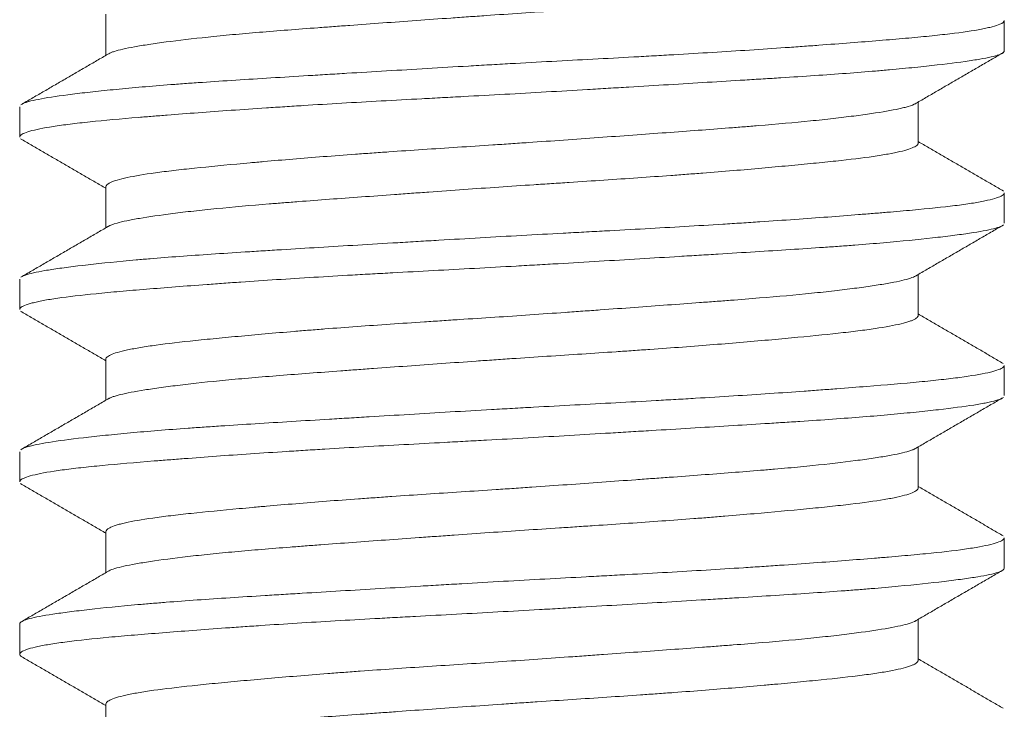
# Model space of a CAD drawing. Header units: millimetres. Extents: x 28 to 2257, y 19 to 785.
# Tile 46 of 55: x 1655.35 to 1659.35, y 377.8 to 380.6. Entities that reach past the tile are written whole.
import ezdxf

# ---------------------------------------------------------------- set-up
doc = ezdxf.new("R2010")
doc.units = ezdxf.units.MM
doc.layers.add('1', color=7, linetype='Continuous', true_color=0xffffff)

msp = doc.modelspace()

# ---------------------------------------------------------------- linework, layer by layer
at = {"layer": '1', "color": 155, "linetype": 'Continuous', "lineweight": 18}
for p, q in [((1655.7032, 380.6189), (1655.7032, 380.4523)), ((1659.3532, 380.4711), (1659.3532, 380.5938)), ((1659.0032, 380.0956), (1659.0032, 380.2626)), ((1655.3532, 380.2434), (1655.3532, 380.1212)), ((1655.7032, 379.9193), (1655.7032, 379.7523)), ((1659.3532, 379.7715), (1659.3532, 379.8936)), ((1655.3532, 379.5439), (1655.3532, 379.4213)), ((1659.0032, 379.3957), (1659.0032, 379.5626)), ((1655.7032, 379.219), (1655.7032, 379.0523)), ((1659.3532, 379.071), (1659.3532, 379.1935)), ((1659.0032, 378.6959), (1659.0032, 378.8626)), ((1655.3532, 378.8434), (1655.3532, 378.7215)), ((1655.7032, 378.5192), (1655.7032, 378.3523)), ((1659.3532, 378.3714), (1659.3532, 378.4939)), ((1655.3532, 378.1436), (1655.3532, 378.0209)), ((1659.0032, 377.9956), (1659.0032, 378.1626)), ((1655.7032, 377.8192), (1655.7032, 377.6523))]:
    msp.add_line(p, q, dxfattribs=at)
for points, knots in [([(1655.7136, 380.4584), (1655.7139, 380.4586), (1655.7142, 380.4587), (1655.7174, 380.4605), (1655.7207, 380.462), (1655.7284, 380.4652), (1655.7328, 380.4667), (1655.7571, 380.4744), (1655.7844, 380.4806), (1655.8371, 380.4902), (1655.8567, 380.4934), (1655.889, 380.4983), (1655.9003, 380.5), (1655.9237, 380.5033), (1655.9358, 380.505), (1655.9984, 380.5133), (1656.055, 380.52), (1656.1499, 380.5298), (1656.1832, 380.5331), (1656.2531, 380.5396), (1656.2893, 380.5427), (1656.4014, 380.5521), (1656.4807, 380.5582), (1656.5855, 380.566), (1656.6067, 380.5676), (1656.6498, 380.5708), (1656.6717, 380.5724), (1656.7379, 380.5773), (1656.7825, 380.5806), (1656.9181, 380.5904), (1657.0104, 380.5971), (1657.1285, 380.6055), (1657.1522, 380.6071), (1657.1999, 380.6105), (1657.224, 380.6122), (1657.2959, 380.6172), (1657.3437, 380.6205), (1657.4866, 380.63), (1657.5811, 380.6361), (1657.6984, 380.6439), (1657.7218, 380.6454), (1657.7685, 380.6486), (1657.7918, 380.6501), (1657.861, 380.6549), (1657.9062, 380.658), (1658.0393, 380.6675), (1658.1247, 380.674), (1658.2271, 380.6823), (1658.2473, 380.684), (1658.2874, 380.6874), (1658.3072, 380.689), (1658.3652, 380.6941), (1658.4025, 380.6974), (1658.51, 380.7073), (1658.576, 380.7136), (1658.6664, 380.723), (1658.6952, 380.7262), (1658.7487, 380.7324), (1658.7736, 380.7355), (1658.8427, 380.7449), (1658.8815, 380.7513), (1658.9206, 380.7595), (1658.928, 380.7612), (1658.9417, 380.7645), (1658.948, 380.7662), (1658.9655, 380.7712), (1658.975, 380.7746), (1658.9962, 380.784), (1659.0031, 380.7901), (1659.0032, 380.796)], [0, 0, 0, 0, 0.001606, 0.001606, 0.01594, 0.01594, 0.030275, 0.030275, 0.087615, 0.087615, 0.116284, 0.116284, 0.130619, 0.130619, 0.144954, 0.144954, 0.202294, 0.202294, 0.230963, 0.230963, 0.259633, 0.259633, 0.316972, 0.316972, 0.331307, 0.331307, 0.345642, 0.345642, 0.374312, 0.374312, 0.431651, 0.431651, 0.445986, 0.445986, 0.460321, 0.460321, 0.488991, 0.488991, 0.54633, 0.54633, 0.560665, 0.560665, 0.575, 0.575, 0.60367, 0.60367, 0.661009, 0.661009, 0.675344, 0.675344, 0.689679, 0.689679, 0.718349, 0.718349, 0.775688, 0.775688, 0.804358, 0.804358, 0.833028, 0.833028, 0.890367, 0.890367, 0.904702, 0.904702, 0.919037, 0.919037, 0.947706, 0.947706, 1, 1, 1, 1]), ([(1655.3624, 380.2545), (1655.3645, 380.2557), (1655.3669, 380.2568), (1655.3734, 380.2595), (1655.3776, 380.261), (1655.3873, 380.264), (1655.4036, 380.2685), (1655.425, 380.273), (1655.4745, 380.282), (1655.5164, 380.2882), (1655.5802, 380.2962), (1655.5935, 380.2979), (1655.6212, 380.3011), (1655.6643, 380.306), (1655.7115, 380.3109), (1655.8116, 380.3207), (1655.8858, 380.3272), (1655.988, 380.335), (1656.0089, 380.3366), (1656.0515, 380.3397), (1656.1164, 380.3442), (1656.1842, 380.3487), (1656.3237, 380.3577), (1656.4217, 380.3637), (1656.5507, 380.3715), (1656.5769, 380.3731), (1656.6295, 380.3763), (1656.7089, 380.3811), (1656.7895, 380.3859), (1656.9524, 380.3957), (1657.0631, 380.4023), (1657.2043, 380.4105), (1657.2327, 380.4122), (1657.2894, 380.4154), (1657.3743, 380.4202), (1657.4587, 380.4248), (1657.6266, 380.4339), (1657.7375, 380.4398), (1657.8749, 380.4473), (1657.9023, 380.4488), (1657.9567, 380.4519), (1658.0375, 380.4565), (1658.116, 380.4611), (1658.2698, 380.4705), (1658.3683, 380.4769), (1658.4862, 380.4852), (1658.5096, 380.4868), (1658.5555, 380.4901), (1658.623, 380.4951), (1658.6866, 380.4999), (1658.809, 380.5095), (1658.884, 380.5155), (1658.9691, 380.523), (1658.9858, 380.5246), (1659.0179, 380.5276), (1659.0645, 380.5321), (1659.1062, 380.5367), (1659.1832, 380.5458), (1659.2261, 380.5521), (1659.2688, 380.5602), (1659.2768, 380.5619), (1659.2916, 380.5652), (1659.3119, 380.5701), (1659.3269, 380.575), (1659.3467, 380.5835), (1659.3529, 380.5887), (1659.3532, 380.5937)], [0, 0, 0, 0, 0.010676, 0.010676, 0.024577, 0.024577, 0.038479, 0.066281, 0.066281, 0.121886, 0.121886, 0.135787, 0.135787, 0.149689, 0.177491, 0.177491, 0.233096, 0.233096, 0.246997, 0.246997, 0.260899, 0.288701, 0.288701, 0.344306, 0.344306, 0.358207, 0.358207, 0.372109, 0.399911, 0.399911, 0.455516, 0.455516, 0.469417, 0.469417, 0.483319, 0.511121, 0.511121, 0.566726, 0.566726, 0.580627, 0.580627, 0.594528, 0.622331, 0.622331, 0.677936, 0.677936, 0.691837, 0.691837, 0.705738, 0.733541, 0.733541, 0.789146, 0.789146, 0.803047, 0.803047, 0.816948, 0.844751, 0.844751, 0.900356, 0.900356, 0.914257, 0.914257, 0.928158, 0.955961, 0.955961, 1, 1, 1, 1]), ([(1659.3532, 380.4707), (1659.3532, 380.47), (1659.353, 380.4693), (1659.3522, 380.467), (1659.351, 380.4655), (1659.342, 380.4578), (1659.3254, 380.4519), (1659.2866, 380.443), (1659.2714, 380.44), (1659.2451, 380.4354), (1659.2357, 380.4339), (1659.2158, 380.4308), (1659.2052, 380.4292), (1659.1497, 380.4213), (1659.0971, 380.4149), (1659.0062, 380.4052), (1658.9739, 380.4019), (1658.9223, 380.397), (1658.9046, 380.3953), (1658.8682, 380.3921), (1658.8495, 380.3904), (1658.7538, 380.3823), (1658.6711, 380.3762), (1658.5383, 380.3672), (1658.4925, 380.3643), (1658.4216, 380.3597), (1658.3976, 380.3582), (1658.3488, 380.3552), (1658.324, 380.3536), (1658.1989, 380.346), (1658.0956, 380.3397), (1657.936, 380.3301), (1657.882, 380.3269), (1657.7998, 380.3219), (1657.7722, 380.3203), (1657.7165, 380.317), (1657.6885, 380.3153), (1657.5483, 380.307), (1657.436, 380.3005), (1657.2677, 380.2911), (1657.2115, 380.2881), (1657.1273, 380.2836), (1657.0992, 380.2821), (1657.0431, 380.2791), (1657.0149, 380.2776), (1656.8754, 380.27), (1656.7669, 380.2641), (1656.6089, 380.2549), (1656.557, 380.2518), (1656.4804, 380.247), (1656.455, 380.2454), (1656.4047, 380.2422), (1656.3797, 380.2406), (1656.2567, 380.2324), (1656.1644, 380.2259), (1656.0347, 380.2161), (1655.9929, 380.2129), (1655.9325, 380.2082), (1655.9127, 380.2066), (1655.8739, 380.2035), (1655.8549, 380.2019), (1655.7624, 380.1943), (1655.6966, 380.1884), (1655.6099, 380.1793), (1655.583, 380.1763), (1655.5457, 380.1716), (1655.5337, 380.1701), (1655.5109, 380.1669), (1655.5, 380.1653), (1655.4485, 380.1574), (1655.4167, 380.1509), (1655.3828, 380.141), (1655.3738, 380.1377), (1655.3638, 380.1328), (1655.3611, 380.1312), (1655.3568, 380.1279), (1655.3552, 380.1262), (1655.3535, 380.1233), (1655.3532, 380.1221), (1655.3532, 380.1208)], [0, 0, 0, 0, 0.005927, 0.005927, 0.019397, 0.019397, 0.073276, 0.073276, 0.100216, 0.100216, 0.113685, 0.113685, 0.127155, 0.127155, 0.181034, 0.181034, 0.207974, 0.207974, 0.221444, 0.221444, 0.234914, 0.234914, 0.288793, 0.288793, 0.315733, 0.315733, 0.329203, 0.329203, 0.342672, 0.342672, 0.396552, 0.396552, 0.423491, 0.423491, 0.436961, 0.436961, 0.450431, 0.450431, 0.50431, 0.50431, 0.53125, 0.53125, 0.54472, 0.54472, 0.55819, 0.55819, 0.612069, 0.612069, 0.639009, 0.639009, 0.652478, 0.652478, 0.665948, 0.665948, 0.719828, 0.719828, 0.746767, 0.746767, 0.760237, 0.760237, 0.773707, 0.773707, 0.827586, 0.827586, 0.854526, 0.854526, 0.867996, 0.867996, 0.881466, 0.881466, 0.935345, 0.935345, 0.962284, 0.962284, 0.975754, 0.975754, 0.989224, 0.989224, 1, 1, 1, 1]), ([(1658.9928, 380.2566), (1658.9861, 380.2526), (1658.976, 380.2487), (1658.9573, 380.2432), (1658.9515, 380.2416), (1658.9387, 380.2385), (1658.9319, 380.2369), (1658.9099, 380.2322), (1658.8933, 380.229), (1658.8379, 380.2194), (1658.7935, 380.2128), (1658.7283, 380.2044), (1658.7147, 380.2027), (1658.6869, 380.1993), (1658.6726, 380.1977), (1658.6285, 380.1926), (1658.5976, 380.1893), (1658.5005, 380.1794), (1658.4297, 380.1732), (1658.3336, 380.1653), (1658.314, 380.1637), (1658.2744, 380.1606), (1658.2543, 380.159), (1658.1935, 380.1543), (1658.152, 380.1512), (1658.0247, 380.1417), (1657.9362, 380.1352), (1657.7513, 380.1218), (1657.6577, 380.1151), (1657.5156, 380.105), (1657.4442, 380.1), (1657.3721, 380.0951), (1657.324, 380.0918), (1657.2998, 380.0902), (1657.179, 380.0822), (1657.0842, 380.0761), (1656.9444, 380.0668), (1656.8752, 380.0621), (1656.8069, 380.0573), (1656.7616, 380.0541), (1656.739, 380.0525), (1656.6277, 380.0444), (1656.543, 380.0379), (1656.4224, 380.0279), (1656.3638, 380.0228), (1656.3075, 380.0178), (1656.2706, 380.0144), (1656.2524, 380.0128), (1656.1639, 380.0045), (1656.0995, 379.9982), (1656.0126, 379.9889), (1655.9852, 379.9858), (1655.9337, 379.9795), (1655.9095, 379.9763), (1655.8432, 379.9667), (1655.8069, 379.9603), (1655.7641, 379.9504), (1655.7518, 379.947), (1655.7363, 379.942), (1655.7317, 379.9402), (1655.7234, 379.9368), (1655.7198, 379.9352), (1655.7076, 379.9284), (1655.7031, 379.9235), (1655.7032, 379.9187)], [0, 0, 0, 0, 0.036372, 0.036372, 0.05076, 0.05076, 0.065147, 0.065147, 0.093923, 0.093923, 0.151473, 0.151473, 0.165861, 0.165861, 0.180249, 0.180249, 0.209024, 0.209024, 0.266575, 0.266575, 0.280962, 0.280962, 0.29535, 0.29535, 0.324125, 0.324125, 0.381676, 0.381676, 0.439227, 0.439227, 0.468002, 0.48239, 0.48239, 0.496777, 0.496777, 0.554328, 0.554328, 0.583103, 0.597491, 0.597491, 0.611878, 0.611878, 0.669429, 0.669429, 0.698204, 0.712592, 0.712592, 0.72698, 0.72698, 0.78453, 0.78453, 0.813306, 0.813306, 0.842081, 0.842081, 0.899632, 0.899632, 0.928407, 0.928407, 0.942795, 0.942795, 0.957182, 0.957182, 1, 1, 1, 1]), ([(1655.7124, 379.7576), (1655.7199, 379.7623), (1655.732, 379.7669), (1655.7599, 379.7747), (1655.7731, 379.7778), (1655.796, 379.7825), (1655.8041, 379.7841), (1655.8213, 379.7873), (1655.8303, 379.7889), (1655.8779, 379.797), (1655.9232, 379.8035), (1656.0019, 379.8135), (1656.03, 379.8169), (1656.0898, 379.8236), (1656.1212, 379.8269), (1656.2195, 379.8367), (1656.2905, 379.8429), (1656.3862, 379.8507), (1656.4057, 379.8523), (1656.4453, 379.8554), (1656.4655, 379.8569), (1656.527, 379.8617), (1656.5688, 379.8648), (1656.6965, 379.8743), (1656.7848, 379.8807), (1656.8991, 379.889), (1656.9221, 379.8907), (1656.9687, 379.894), (1656.9922, 379.8957), (1657.0628, 379.9008), (1657.1099, 379.9042), (1657.2518, 379.9142), (1657.3468, 379.9207), (1657.4662, 379.9286), (1657.4901, 379.9302), (1657.5379, 379.9333), (1657.5619, 379.9349), (1657.6332, 379.9396), (1657.6802, 379.9427), (1657.8193, 379.9519), (1657.9098, 379.9582), (1658.0199, 379.9662), (1658.0418, 379.9678), (1658.0852, 379.9711), (1658.1067, 379.9728), (1658.1703, 379.9777), (1658.2114, 379.981), (1658.3311, 379.991), (1658.4062, 379.9977), (1658.5114, 380.0075), (1658.5454, 380.0108), (1658.6096, 380.0171), (1658.64, 380.0202), (1658.7262, 380.0295), (1658.7769, 380.0357), (1658.8317, 380.0436), (1658.8423, 380.0453), (1658.8624, 380.0485), (1658.8719, 380.0501), (1658.899, 380.055), (1658.9151, 380.0582), (1658.9573, 380.0681), (1658.9776, 380.0748), (1658.9929, 380.0832), (1658.9954, 380.0849), (1658.9994, 380.0883), (1659.0009, 380.0899), (1659.0027, 380.093), (1659.0031, 380.0945), (1659.0032, 380.0959)], [0, 0, 0, 0, 0.04304, 0.04304, 0.071658, 0.071658, 0.085966, 0.085966, 0.100275, 0.100275, 0.157509, 0.157509, 0.186126, 0.186126, 0.214744, 0.214744, 0.271978, 0.271978, 0.286287, 0.286287, 0.300595, 0.300595, 0.329212, 0.329212, 0.386447, 0.386447, 0.400755, 0.400755, 0.415064, 0.415064, 0.443681, 0.443681, 0.500916, 0.500916, 0.515224, 0.515224, 0.529533, 0.529533, 0.55815, 0.55815, 0.615385, 0.615385, 0.629693, 0.629693, 0.644002, 0.644002, 0.672619, 0.672619, 0.729853, 0.729853, 0.758471, 0.758471, 0.787088, 0.787088, 0.844322, 0.844322, 0.858631, 0.858631, 0.87294, 0.87294, 0.901557, 0.901557, 0.958791, 0.958791, 0.9731, 0.9731, 0.987408, 0.987408, 1, 1, 1, 1]), ([(1655.3621, 379.5543), (1655.3658, 379.5564), (1655.3706, 379.5585), (1655.3935, 379.5665), (1655.4199, 379.5724), (1655.4646, 379.58), (1655.4741, 379.5816), (1655.4944, 379.5847), (1655.5264, 379.5894), (1655.563, 379.5942), (1655.6425, 379.6038), (1655.7036, 379.6103), (1655.7903, 379.6185), (1655.8082, 379.6202), (1655.845, 379.6234), (1655.8637, 379.6251), (1655.9212, 379.6299), (1655.9611, 379.633), (1656.0854, 379.6422), (1656.1743, 379.6481), (1656.2933, 379.6557), (1656.3175, 379.6572), (1656.3666, 379.6603), (1656.4409, 379.6649), (1656.5171, 379.6695), (1656.6721, 379.6789), (1656.7788, 379.6853), (1656.9165, 379.6935), (1656.9443, 379.6952), (1657.0001, 379.6985), (1657.0839, 379.7035), (1657.1678, 379.7084), (1657.3359, 379.7181), (1657.4483, 379.7243), (1657.5891, 379.7319), (1657.6173, 379.7334), (1657.6736, 379.7364), (1657.7575, 379.7409), (1657.8397, 379.7454), (1658.0019, 379.7544), (1658.1072, 379.7605), (1658.2351, 379.7684), (1658.2605, 379.7701), (1658.3109, 379.7733), (1658.3852, 379.7782), (1658.4563, 379.783), (1658.5942, 379.7928), (1658.6804, 379.7994), (1658.781, 379.8073), (1658.8008, 379.8089), (1658.8394, 379.812), (1658.8959, 379.8166), (1658.9478, 379.8211), (1659.0458, 379.8301), (1659.1032, 379.836), (1659.165, 379.8438), (1659.1769, 379.8454), (1659.1995, 379.8485), (1659.2316, 379.8533), (1659.2585, 379.8581), (1659.3054, 379.8678), (1659.3276, 379.8744), (1659.3436, 379.8827), (1659.3462, 379.8843), (1659.3502, 379.8876), (1659.3516, 379.8892), (1659.3528, 379.8917), (1659.3531, 379.8926), (1659.3532, 379.8935)], [0, 0, 0, 0, 0.019128, 0.019128, 0.074733, 0.074733, 0.088634, 0.088634, 0.102536, 0.130338, 0.130338, 0.185943, 0.185943, 0.199844, 0.199844, 0.213746, 0.213746, 0.241548, 0.241548, 0.297153, 0.297153, 0.311054, 0.311054, 0.324956, 0.352758, 0.352758, 0.408363, 0.408363, 0.422264, 0.422264, 0.436165, 0.463968, 0.463968, 0.519573, 0.519573, 0.533474, 0.533474, 0.547375, 0.575178, 0.575178, 0.630783, 0.630783, 0.644684, 0.644684, 0.658585, 0.686388, 0.686388, 0.741993, 0.741993, 0.755894, 0.755894, 0.769795, 0.797598, 0.797598, 0.853203, 0.853203, 0.867104, 0.867104, 0.881005, 0.908808, 0.908808, 0.964413, 0.964413, 0.978314, 0.978314, 0.992215, 0.992215, 1, 1, 1, 1]), ([(1659.344, 379.7604), (1659.3422, 379.7594), (1659.3402, 379.7584), (1659.3344, 379.756), (1659.3303, 379.7545), (1659.321, 379.7515), (1659.3156, 379.7499), (1659.2862, 379.7424), (1659.2537, 379.7364), (1659.1915, 379.7272), (1659.1686, 379.724), (1659.1309, 379.7192), (1659.1177, 379.7176), (1659.0903, 379.7144), (1659.076, 379.7128), (1659.0022, 379.7046), (1658.9358, 379.698), (1658.8252, 379.6883), (1658.7866, 379.6851), (1658.7258, 379.6804), (1658.7051, 379.6789), (1658.6627, 379.6758), (1658.641, 379.6743), (1658.5312, 379.6667), (1658.4384, 379.6607), (1658.2919, 379.6517), (1658.2419, 379.6486), (1658.165, 379.6439), (1658.139, 379.6424), (1658.0865, 379.6392), (1658.0599, 379.6376), (1657.9266, 379.6295), (1657.818, 379.623), (1657.6522, 379.6132), (1657.5965, 379.6099), (1657.5122, 379.6049), (1657.484, 379.6033), (1657.4272, 379.6001), (1657.3987, 379.5984), (1657.257, 379.5905), (1657.1449, 379.5845), (1656.9786, 379.5756), (1656.9235, 379.5726), (1656.8413, 379.5681), (1656.814, 379.5666), (1656.7595, 379.5636), (1656.7323, 379.562), (1656.5982, 379.5543), (1656.4953, 379.5481), (1656.3474, 379.5385), (1656.2992, 379.5352), (1656.2285, 379.5303), (1656.2052, 379.5287), (1656.1591, 379.5254), (1656.1364, 379.5237), (1656.0252, 379.5155), (1655.9432, 379.5091), (1655.8304, 379.4999), (1655.7945, 379.4969), (1655.7432, 379.4924), (1655.7266, 379.4909), (1655.6942, 379.4879), (1655.6784, 379.4863), (1655.6026, 379.4788), (1655.5508, 379.4727), (1655.4859, 379.4633), (1655.4664, 379.4601), (1655.4405, 379.4553), (1655.4324, 379.4536), (1655.4173, 379.4503), (1655.4104, 379.4487), (1655.3786, 379.4404), (1655.3629, 379.4338), (1655.3542, 379.4251), (1655.3531, 379.4229), (1655.3532, 379.4206)], [0, 0, 0, 0, 0.009103, 0.009103, 0.02298, 0.02298, 0.036856, 0.036856, 0.092362, 0.092362, 0.120115, 0.120115, 0.133992, 0.133992, 0.147869, 0.147869, 0.203375, 0.203375, 0.231128, 0.231128, 0.245004, 0.245004, 0.258881, 0.258881, 0.314387, 0.314387, 0.34214, 0.34214, 0.356017, 0.356017, 0.369893, 0.369893, 0.4254, 0.4254, 0.453153, 0.453153, 0.467029, 0.467029, 0.480906, 0.480906, 0.536412, 0.536412, 0.564165, 0.564165, 0.578042, 0.578042, 0.591918, 0.591918, 0.647425, 0.647425, 0.675178, 0.675178, 0.689054, 0.689054, 0.702931, 0.702931, 0.758437, 0.758437, 0.78619, 0.78619, 0.800067, 0.800067, 0.813943, 0.813943, 0.869449, 0.869449, 0.897202, 0.897202, 0.911079, 0.911079, 0.924956, 0.924956, 0.980462, 0.980462, 1, 1, 1, 1]), ([(1658.9935, 379.557), (1658.9921, 379.5561), (1658.9906, 379.5553), (1658.9827, 379.5514), (1658.9744, 379.5483), (1658.9433, 379.539), (1658.9146, 379.5328), (1658.8591, 379.523), (1658.8387, 379.5198), (1658.7944, 379.5132), (1658.7466, 379.5066), (1658.6782, 379.4982), (1658.6331, 379.4932), (1658.6022, 379.4898), (1658.5862, 379.4881), (1658.5046, 379.4798), (1658.4339, 379.4735), (1658.3203, 379.4642), (1658.2616, 379.4595), (1658.2, 379.4548), (1658.1582, 379.4517), (1658.1369, 379.4501), (1658.0299, 379.4421), (1657.9415, 379.4356), (1657.8049, 379.4257), (1657.7356, 379.4207), (1657.6648, 379.4156), (1657.6172, 379.4122), (1657.5933, 379.4105), (1657.4738, 379.4021), (1657.3783, 379.3954), (1657.2352, 379.3859), (1657.1636, 379.3812), (1657.0921, 379.3766), (1657.0444, 379.3734), (1657.0207, 379.3719), (1656.9031, 379.364), (1656.812, 379.3578), (1656.6795, 379.3482), (1656.636, 379.345), (1656.5719, 379.34), (1656.5507, 379.3383), (1656.5088, 379.335), (1656.4882, 379.3333), (1656.3867, 379.3249), (1656.3109, 379.3182), (1656.205, 379.3083), (1656.1711, 379.3051), (1656.1221, 379.3003), (1656.1061, 379.2987), (1656.075, 379.2955), (1656.0599, 379.2939), (1655.9867, 379.2861), (1655.9353, 379.28), (1655.8688, 379.2705), (1655.8484, 379.2672), (1655.8206, 379.2623), (1655.8118, 379.2607), (1655.7952, 379.2574), (1655.7874, 379.2557), (1655.7512, 379.2475), (1655.7304, 379.2407), (1655.7114, 379.2307), (1655.7071, 379.2273), (1655.7038, 379.2223), (1655.7032, 379.2206), (1655.7032, 379.2188), (1655.7032, 379.2187), (1655.7032, 379.2185)], [0, 0, 0, 0, 0.007583, 0.007583, 0.036305, 0.036305, 0.09375, 0.09375, 0.122472, 0.122472, 0.151195, 0.179917, 0.194278, 0.194278, 0.20864, 0.20864, 0.266085, 0.266085, 0.294807, 0.309168, 0.309168, 0.323529, 0.323529, 0.380974, 0.380974, 0.409697, 0.424058, 0.424058, 0.438419, 0.438419, 0.495864, 0.495864, 0.524586, 0.538948, 0.538948, 0.553309, 0.553309, 0.610754, 0.610754, 0.639476, 0.639476, 0.653837, 0.653837, 0.668199, 0.668199, 0.725643, 0.725643, 0.754366, 0.754366, 0.768727, 0.768727, 0.783088, 0.783088, 0.840533, 0.840533, 0.869256, 0.869256, 0.883617, 0.883617, 0.897978, 0.897978, 0.955423, 0.955423, 0.984145, 0.984145, 0.998506, 0.998506, 1, 1, 1, 1]), ([(1655.7129, 379.058), (1655.7172, 379.0605), (1655.7229, 379.0631), (1655.7343, 379.0672), (1655.7391, 379.0688), (1655.7498, 379.0719), (1655.7556, 379.0734), (1655.7872, 379.0812), (1655.8202, 379.0875), (1655.8812, 379.0972), (1655.9035, 379.1005), (1655.952, 379.1072), (1655.978, 379.1105), (1656.0605, 379.1205), (1656.1219, 379.1272), (1656.2064, 379.1353), (1656.2237, 379.1369), (1656.2592, 379.14), (1656.2773, 379.1416), (1656.3328, 379.1464), (1656.3709, 379.1495), (1656.4882, 379.1588), (1656.5706, 379.165), (1656.6789, 379.173), (1656.7008, 379.1746), (1656.7451, 379.1778), (1656.7676, 379.1795), (1656.8355, 379.1844), (1656.8811, 379.1877), (1657.0191, 379.1977), (1657.1127, 379.2044), (1657.2317, 379.2127), (1657.2556, 379.2144), (1657.3037, 379.2177), (1657.3278, 379.2194), (1657.3998, 379.2243), (1657.4476, 379.2274), (1657.5899, 379.2368), (1657.6836, 379.2429), (1657.7992, 379.2506), (1657.8223, 379.2522), (1657.8682, 379.2554), (1657.8911, 379.257), (1657.9588, 379.2617), (1658.0029, 379.2649), (1658.1325, 379.2746), (1658.215, 379.2812), (1658.3331, 379.2913), (1658.3716, 379.2946), (1658.4453, 379.3013), (1658.4805, 379.3046), (1658.5819, 379.3143), (1658.6436, 379.3204), (1658.7129, 379.3282), (1658.7264, 379.3298), (1658.7525, 379.333), (1658.7651, 379.3345), (1658.8014, 379.3392), (1658.8236, 379.3424), (1658.8848, 379.3519), (1658.918, 379.3584), (1658.95, 379.3667), (1658.9559, 379.3684), (1658.9667, 379.3718), (1658.9715, 379.3735), (1658.9845, 379.3785), (1658.9911, 379.3819), (1659.0004, 379.3887), (1659.003, 379.3922), (1659.0032, 379.3956)], [0, 0, 0, 0, 0.023624, 0.023624, 0.037959, 0.037959, 0.052294, 0.052294, 0.109633, 0.109633, 0.138303, 0.138303, 0.166972, 0.166972, 0.224312, 0.224312, 0.238647, 0.238647, 0.252982, 0.252982, 0.281651, 0.281651, 0.338991, 0.338991, 0.353326, 0.353326, 0.367661, 0.367661, 0.39633, 0.39633, 0.45367, 0.45367, 0.468005, 0.468005, 0.482339, 0.482339, 0.511009, 0.511009, 0.568349, 0.568349, 0.582683, 0.582683, 0.597018, 0.597018, 0.625688, 0.625688, 0.683028, 0.683028, 0.711697, 0.711697, 0.740367, 0.740367, 0.797706, 0.797706, 0.812041, 0.812041, 0.826376, 0.826376, 0.855046, 0.855046, 0.912385, 0.912385, 0.92672, 0.92672, 0.941055, 0.941055, 0.969725, 0.969725, 1, 1, 1, 1]), ([(1655.3616, 378.8541), (1655.3668, 378.8571), (1655.3742, 378.86), (1655.389, 378.8645), (1655.3945, 378.866), (1655.4069, 378.869), (1655.4136, 378.8705), (1655.4355, 378.875), (1655.4524, 378.8781), (1655.5095, 378.8873), (1655.5562, 378.8935), (1655.6258, 378.9016), (1655.6402, 378.9033), (1655.6703, 378.9065), (1655.6858, 378.9082), (1655.7337, 378.9131), (1655.7674, 378.9164), (1655.8739, 378.9262), (1655.9519, 378.9325), (1656.0584, 378.9401), (1656.0801, 378.9417), (1656.1245, 378.9447), (1656.1471, 378.9462), (1656.2156, 378.9508), (1656.2624, 378.9538), (1656.4062, 378.9628), (1656.5066, 378.9689), (1656.6379, 378.9768), (1656.6645, 378.9784), (1656.7182, 378.9816), (1656.7452, 378.9833), (1656.8264, 378.9882), (1656.881, 378.9914), (1657.0458, 379.0013), (1657.1572, 379.0079), (1657.2984, 379.0159), (1657.3268, 379.0175), (1657.3837, 379.0207), (1657.4121, 379.0223), (1657.4969, 379.0269), (1657.5531, 379.0299), (1657.7202, 379.0389), (1657.8301, 379.0448), (1657.9653, 379.0524), (1657.9922, 379.0539), (1658.0459, 379.057), (1658.0725, 379.0586), (1658.1513, 379.0632), (1658.2026, 379.0664), (1658.3531, 379.0759), (1658.4489, 379.0824), (1658.5627, 379.0907), (1658.5851, 379.0923), (1658.6295, 379.0956), (1658.6512, 379.0972), (1658.715, 379.1021), (1658.7557, 379.1053), (1658.8725, 379.1146), (1658.9434, 379.1205), (1659.0229, 379.1281), (1659.0384, 379.1296), (1659.0683, 379.1326), (1659.0828, 379.1342), (1659.1244, 379.1387), (1659.1498, 379.1418), (1659.2197, 379.1511), (1659.2576, 379.1575), (1659.2938, 379.1657), (1659.3005, 379.1673), (1659.3127, 379.1707), (1659.3182, 379.1723), (1659.3329, 379.1773), (1659.3402, 379.1806), (1659.3504, 379.1872), (1659.3531, 379.1905), (1659.3532, 379.1938)], [0, 0, 0, 0, 0.027531, 0.027531, 0.041408, 0.041408, 0.055284, 0.055284, 0.083037, 0.083037, 0.138544, 0.138544, 0.15242, 0.15242, 0.166297, 0.166297, 0.19405, 0.19405, 0.249556, 0.249556, 0.263433, 0.263433, 0.277309, 0.277309, 0.305062, 0.305062, 0.360568, 0.360568, 0.374445, 0.374445, 0.388321, 0.388321, 0.416075, 0.416075, 0.471581, 0.471581, 0.485457, 0.485457, 0.499334, 0.499334, 0.527087, 0.527087, 0.582593, 0.582593, 0.59647, 0.59647, 0.610346, 0.610346, 0.638099, 0.638099, 0.693606, 0.693606, 0.707482, 0.707482, 0.721359, 0.721359, 0.749112, 0.749112, 0.804618, 0.804618, 0.818495, 0.818495, 0.832371, 0.832371, 0.860124, 0.860124, 0.915631, 0.915631, 0.929507, 0.929507, 0.943384, 0.943384, 0.971137, 0.971137, 1, 1, 1, 1]), ([(1659.3435, 379.0601), (1659.3378, 379.0571), (1659.3297, 379.054), (1659.3088, 379.048), (1659.2961, 379.045), (1659.2736, 379.0405), (1659.2655, 379.039), (1659.248, 379.0359), (1659.2387, 379.0344), (1659.1896, 379.0266), (1659.1418, 379.0203), (1659.0576, 379.0106), (1659.0274, 379.0074), (1658.979, 379.0025), (1658.9624, 379.0008), (1658.928, 378.9975), (1658.9103, 378.9959), (1658.8198, 378.9877), (1658.741, 378.9814), (1658.6131, 378.9723), (1658.5689, 378.9693), (1658.5001, 378.9648), (1658.4768, 378.9633), (1658.4293, 378.9602), (1658.4052, 378.9587), (1658.2837, 378.9511), (1658.1828, 378.945), (1658.0257, 378.9355), (1657.9725, 378.9323), (1657.8911, 378.9274), (1657.8638, 378.9258), (1657.8086, 378.9225), (1657.7809, 378.9208), (1657.6422, 378.9125), (1657.5306, 378.9059), (1657.3622, 378.8964), (1657.3059, 378.8932), (1657.2212, 378.8886), (1657.1929, 378.8871), (1657.1363, 378.8841), (1657.108, 378.8825), (1656.9678, 378.875), (1656.8582, 378.8691), (1656.6975, 378.8601), (1656.6446, 378.857), (1656.5661, 378.8523), (1656.5401, 378.8507), (1656.4885, 378.8475), (1656.463, 378.8459), (1656.3371, 378.8379), (1656.2419, 378.8314), (1656.1072, 378.8216), (1656.0637, 378.8183), (1656.0004, 378.8135), (1655.9797, 378.8119), (1655.9389, 378.8087), (1655.9189, 378.8071), (1655.8217, 378.7993), (1655.7517, 378.7934), (1655.6582, 378.7844), (1655.629, 378.7814), (1655.588, 378.7768), (1655.5749, 378.7753), (1655.5495, 378.7721), (1655.5374, 378.7706), (1655.4799, 378.7627), (1655.4431, 378.7564), (1655.4014, 378.7466), (1655.3898, 378.7433), (1655.3758, 378.7383), (1655.3718, 378.7367), (1655.3648, 378.7333), (1655.3619, 378.7317), (1655.3553, 378.727), (1655.3532, 378.7239), (1655.3532, 378.721)], [0, 0, 0, 0, 0.02847, 0.02847, 0.056272, 0.056272, 0.070173, 0.070173, 0.084075, 0.084075, 0.13968, 0.13968, 0.167482, 0.167482, 0.181383, 0.181383, 0.195285, 0.195285, 0.25089, 0.25089, 0.278692, 0.278692, 0.292593, 0.292593, 0.306495, 0.306495, 0.3621, 0.3621, 0.389902, 0.389902, 0.403803, 0.403803, 0.417705, 0.417705, 0.47331, 0.47331, 0.501112, 0.501112, 0.515013, 0.515013, 0.528915, 0.528915, 0.58452, 0.58452, 0.612322, 0.612322, 0.626223, 0.626223, 0.640125, 0.640125, 0.69573, 0.69573, 0.723532, 0.723532, 0.737433, 0.737433, 0.751335, 0.751335, 0.80694, 0.80694, 0.834742, 0.834742, 0.848643, 0.848643, 0.862544, 0.862544, 0.918149, 0.918149, 0.945952, 0.945952, 0.959853, 0.959853, 0.973754, 0.973754, 1, 1, 1, 1]), ([(1658.9923, 378.8563), (1658.9916, 378.8559), (1658.9879, 378.8539), (1658.9834, 378.8519), (1658.9752, 378.8488), (1658.9706, 378.8472), (1658.9449, 378.8394), (1658.9164, 378.8331), (1658.8622, 378.8235), (1658.8322, 378.8187), (1658.7977, 378.8137), (1658.7738, 378.8104), (1658.7613, 378.8087), (1658.6969, 378.8003), (1658.639, 378.7936), (1658.5427, 378.7837), (1658.509, 378.7804), (1658.4561, 378.7756), (1658.438, 378.7741), (1658.4011, 378.7709), (1658.3823, 378.7693), (1658.2871, 378.7614), (1658.2067, 378.7553), (1658.0798, 378.7458), (1658.0365, 378.7426), (1657.97, 378.7377), (1657.9475, 378.7361), (1657.9021, 378.7328), (1657.8793, 378.7311), (1657.7648, 378.7228), (1657.6716, 378.7161), (1657.5296, 378.706), (1657.4818, 378.7027), (1657.4096, 378.6977), (1657.3854, 378.696), (1657.3371, 378.6927), (1657.313, 378.6911), (1657.193, 378.6831), (1657.0982, 378.677), (1656.958, 378.6677), (1656.9115, 378.6646), (1656.8423, 378.6598), (1656.8193, 378.6582), (1656.7739, 378.655), (1656.7514, 378.6534), (1656.6404, 378.6454), (1656.5555, 378.6388), (1656.434, 378.6288), (1656.3944, 378.6255), (1656.3367, 378.6204), (1656.3177, 378.6187), (1656.2807, 378.6154), (1656.2625, 378.6137), (1656.1738, 378.6054), (1656.1089, 378.5991), (1656.0207, 378.5898), (1655.9928, 378.5866), (1655.9403, 378.5803), (1655.9161, 378.5772), (1655.8491, 378.5677), (1655.812, 378.5613), (1655.7753, 378.553), (1655.7684, 378.5513), (1655.7556, 378.548), (1655.7497, 378.5463), (1655.7336, 378.5412), (1655.7251, 378.5378), (1655.708, 378.529), (1655.7029, 378.5236), (1655.7032, 378.5184)], [0, 0, 0, 0, 0.003913, 0.018301, 0.018301, 0.032689, 0.032689, 0.090239, 0.090239, 0.119015, 0.133402, 0.133402, 0.14779, 0.14779, 0.205341, 0.205341, 0.234116, 0.234116, 0.248504, 0.248504, 0.262891, 0.262891, 0.320442, 0.320442, 0.349217, 0.349217, 0.363605, 0.363605, 0.377993, 0.377993, 0.435543, 0.435543, 0.464319, 0.464319, 0.478706, 0.478706, 0.493094, 0.493094, 0.550645, 0.550645, 0.57942, 0.57942, 0.593808, 0.593808, 0.608195, 0.608195, 0.665746, 0.665746, 0.694521, 0.694521, 0.708909, 0.708909, 0.723297, 0.723297, 0.780847, 0.780847, 0.809622, 0.809622, 0.838398, 0.838398, 0.895948, 0.895948, 0.910336, 0.910336, 0.924724, 0.924724, 0.953499, 0.953499, 1, 1, 1, 1]), ([(1655.7127, 378.3578), (1655.7138, 378.3585), (1655.7149, 378.3591), (1655.7281, 378.366), (1655.7481, 378.3721), (1655.7902, 378.3815), (1655.8062, 378.3846), (1655.8334, 378.3895), (1655.843, 378.3911), (1655.8629, 378.3943), (1655.8733, 378.396), (1655.9277, 378.4041), (1655.9781, 378.4108), (1656.0499, 378.4191), (1656.0647, 378.4208), (1656.0951, 378.4241), (1656.1108, 378.4258), (1656.1592, 378.4308), (1656.1928, 378.434), (1656.2973, 378.4436), (1656.3722, 378.4497), (1656.4722, 378.4575), (1656.4926, 378.459), (1656.5339, 378.4622), (1656.5549, 378.4638), (1656.6186, 378.4685), (1656.6617, 378.4717), (1656.7932, 378.4814), (1656.8835, 378.4879), (1656.9998, 378.4963), (1657.0232, 378.498), (1657.0704, 378.5013), (1657.0942, 378.503), (1657.1656, 378.5081), (1657.2131, 378.5114), (1657.3557, 378.5213), (1657.4508, 378.5276), (1657.5695, 378.5354), (1657.5933, 378.537), (1657.6408, 378.5401), (1657.6645, 378.5417), (1657.735, 378.5463), (1657.7813, 378.5494), (1657.9181, 378.5588), (1658.0065, 378.5651), (1658.1136, 378.5733), (1658.1348, 378.5749), (1658.1769, 378.5783), (1658.1976, 378.5799), (1658.2588, 378.5849), (1658.2983, 378.5883), (1658.4129, 378.5982), (1658.4842, 378.6049), (1658.5667, 378.6129), (1658.5829, 378.6145), (1658.6145, 378.6176), (1658.6298, 378.6192), (1658.6745, 378.6239), (1658.7025, 378.627), (1658.7813, 378.6363), (1658.8269, 378.6425), (1658.8749, 378.6506), (1658.8841, 378.6522), (1658.9014, 378.6555), (1658.9095, 378.6572), (1658.9324, 378.6621), (1658.9456, 378.6654), (1658.9792, 378.6754), (1658.9936, 378.6821), (1659.0013, 378.6905), (1659.0023, 378.6921), (1659.003, 378.6943), (1659.0031, 378.6949), (1659.0032, 378.6955)], [0, 0, 0, 0, 0.005963, 0.005963, 0.063303, 0.063303, 0.091972, 0.091972, 0.106307, 0.106307, 0.120642, 0.120642, 0.177982, 0.177982, 0.192317, 0.192317, 0.206651, 0.206651, 0.235321, 0.235321, 0.292661, 0.292661, 0.306995, 0.306995, 0.32133, 0.32133, 0.35, 0.35, 0.407339, 0.407339, 0.421674, 0.421674, 0.436009, 0.436009, 0.464679, 0.464679, 0.522018, 0.522018, 0.536353, 0.536353, 0.550688, 0.550688, 0.579358, 0.579358, 0.636697, 0.636697, 0.651032, 0.651032, 0.665367, 0.665367, 0.694037, 0.694037, 0.751376, 0.751376, 0.765711, 0.765711, 0.780046, 0.780046, 0.808716, 0.808716, 0.866055, 0.866055, 0.88039, 0.88039, 0.894725, 0.894725, 0.923394, 0.923394, 0.980734, 0.980734, 0.995069, 0.995069, 1, 1, 1, 1]), ([(1655.3532, 378.1438), (1655.3531, 378.145), (1655.3534, 378.1462), (1655.355, 378.1489), (1655.3564, 378.1505), (1655.3605, 378.1535), (1655.3632, 378.155), (1655.373, 378.1596), (1655.3819, 378.1626), (1655.4154, 378.1715), (1655.4469, 378.1775), (1655.4978, 378.1852), (1655.5085, 378.1868), (1655.5312, 378.1899), (1655.5432, 378.1915), (1655.5804, 378.1963), (1655.6073, 378.1995), (1655.6938, 378.2093), (1655.7592, 378.2158), (1655.8509, 378.224), (1655.8698, 378.2256), (1655.9085, 378.2288), (1655.9283, 378.2304), (1655.9888, 378.2351), (1656.0306, 378.2382), (1656.1603, 378.2473), (1656.2523, 378.2532), (1656.3745, 378.2608), (1656.3993, 378.2623), (1656.4496, 378.2654), (1656.4751, 378.2669), (1656.552, 378.2716), (1656.604, 378.2748), (1656.7621, 378.2843), (1656.8703, 378.2908), (1657.009, 378.2991), (1657.0369, 378.3007), (1657.0931, 378.304), (1657.1214, 378.3057), (1657.206, 378.3106), (1657.2622, 378.3139), (1657.4308, 378.3234), (1657.5429, 378.3294), (1657.6825, 378.3369), (1657.7104, 378.3384), (1657.7662, 378.3414), (1657.7941, 378.3429), (1657.8767, 378.3474), (1657.9309, 378.3504), (1658.0909, 378.3595), (1658.1941, 378.3658), (1658.3188, 378.3738), (1658.3435, 378.3754), (1658.3925, 378.3787), (1658.4167, 378.3803), (1658.488, 378.3853), (1658.534, 378.3885), (1658.6672, 378.3983), (1658.7499, 378.4048), (1658.8454, 378.4125), (1658.8642, 378.414), (1658.9008, 378.4171), (1658.9187, 378.4186), (1658.9706, 378.4231), (1659.0032, 378.4261), (1659.0946, 378.4351), (1659.1474, 378.4412), (1659.203, 378.449), (1659.2136, 378.4506), (1659.2337, 378.4538), (1659.2432, 378.4555), (1659.2699, 378.4603), (1659.2853, 378.4636), (1659.3245, 378.4734), (1659.3414, 378.48), (1659.3507, 378.4881), (1659.352, 378.4898), (1659.3529, 378.4921), (1659.3531, 378.4929), (1659.3532, 378.4936)], [0, 0, 0, 0, 0.010345, 0.010345, 0.023815, 0.023815, 0.037284, 0.037284, 0.064224, 0.064224, 0.118103, 0.118103, 0.131573, 0.131573, 0.145043, 0.145043, 0.171983, 0.171983, 0.225862, 0.225862, 0.239332, 0.239332, 0.252802, 0.252802, 0.279741, 0.279741, 0.333621, 0.333621, 0.347091, 0.347091, 0.36056, 0.36056, 0.3875, 0.3875, 0.441379, 0.441379, 0.454849, 0.454849, 0.468319, 0.468319, 0.495259, 0.495259, 0.549138, 0.549138, 0.562608, 0.562608, 0.576078, 0.576078, 0.603017, 0.603017, 0.656897, 0.656897, 0.670366, 0.670366, 0.683836, 0.683836, 0.710776, 0.710776, 0.764655, 0.764655, 0.778125, 0.778125, 0.791595, 0.791595, 0.818534, 0.818534, 0.872414, 0.872414, 0.885884, 0.885884, 0.899353, 0.899353, 0.926293, 0.926293, 0.980172, 0.980172, 0.993642, 0.993642, 1, 1, 1, 1]), ([(1659.3532, 378.3706), (1659.353, 378.3678), (1659.3511, 378.3652), (1659.3452, 378.361), (1659.3424, 378.3595), (1659.3356, 378.3564), (1659.3317, 378.3549), (1659.3089, 378.3474), (1659.2815, 378.3415), (1659.2268, 378.3324), (1659.2063, 378.3293), (1659.1721, 378.3246), (1659.1601, 378.323), (1659.135, 378.3198), (1659.1219, 378.3181), (1659.0541, 378.3101), (1658.9921, 378.3035), (1658.8876, 378.2937), (1658.8508, 378.2905), (1658.7928, 378.2857), (1658.7729, 378.2841), (1658.7323, 378.2809), (1658.7116, 378.2794), (1658.6064, 378.2717), (1658.5168, 378.2658), (1658.3743, 378.2568), (1658.3255, 378.2537), (1658.2502, 378.2491), (1658.2247, 378.2476), (1658.1731, 378.2444), (1658.1472, 378.2429), (1658.0166, 378.235), (1657.9096, 378.2285), (1657.7453, 378.2187), (1657.69, 378.2154), (1657.6059, 378.2104), (1657.5777, 378.2088), (1657.5211, 378.2055), (1657.4928, 378.2038), (1657.3517, 378.1957), (1657.2394, 378.1896), (1657.0719, 378.1806), (1657.0162, 378.1776), (1656.9329, 378.1731), (1656.9052, 378.1716), (1656.8499, 378.1686), (1656.8225, 378.1671), (1656.6867, 378.1595), (1656.5819, 378.1534), (1656.4302, 378.1439), (1656.3806, 378.1407), (1656.3076, 378.1358), (1656.2835, 378.1341), (1656.2359, 378.1308), (1656.2125, 378.1292), (1656.0975, 378.121), (1656.012, 378.1144), (1655.8934, 378.1051), (1655.8554, 378.102), (1655.8009, 378.0974), (1655.7832, 378.0959), (1655.7485, 378.0929), (1655.7318, 378.0914), (1655.6506, 378.0838), (1655.5942, 378.0778), (1655.5219, 378.0686), (1655.5, 378.0654), (1655.4702, 378.0606), (1655.4608, 378.059), (1655.4431, 378.0558), (1655.4349, 378.0541), (1655.3968, 378.046), (1655.3758, 378.0394), (1655.3582, 378.0296), (1655.3547, 378.0263), (1655.353, 378.0215), (1655.3531, 378.0199), (1655.3543, 378.0168), (1655.3556, 378.0153), (1655.3589, 378.0125), (1655.3608, 378.0113), (1655.363, 378.0101)], [0, 0, 0, 0, 0.022784, 0.022784, 0.035849, 0.035849, 0.048913, 0.048913, 0.101171, 0.101171, 0.127299, 0.127299, 0.140364, 0.140364, 0.153428, 0.153428, 0.205686, 0.205686, 0.231814, 0.231814, 0.244879, 0.244879, 0.257943, 0.257943, 0.310201, 0.310201, 0.336329, 0.336329, 0.349394, 0.349394, 0.362458, 0.362458, 0.414716, 0.414716, 0.440844, 0.440844, 0.453909, 0.453909, 0.466973, 0.466973, 0.519231, 0.519231, 0.54536, 0.54536, 0.558424, 0.558424, 0.571488, 0.571488, 0.623746, 0.623746, 0.649875, 0.649875, 0.662939, 0.662939, 0.676003, 0.676003, 0.728261, 0.728261, 0.75439, 0.75439, 0.767454, 0.767454, 0.780518, 0.780518, 0.832776, 0.832776, 0.858905, 0.858905, 0.871969, 0.871969, 0.885033, 0.885033, 0.937291, 0.937291, 0.96342, 0.96342, 0.976484, 0.976484, 0.989548, 0.989548, 1, 1, 1, 1]), ([(1658.993, 378.1567), (1658.987, 378.1531), (1658.9783, 378.1496), (1658.9571, 378.143), (1658.9451, 378.1399), (1658.9169, 378.1336), (1658.9007, 378.1304), (1658.8465, 378.1207), (1658.8031, 378.1142), (1658.7271, 378.1042), (1658.7, 378.1008), (1658.6565, 378.0958), (1658.6415, 378.0941), (1658.6107, 378.0907), (1658.595, 378.0891), (1658.5146, 378.0808), (1658.4447, 378.0745), (1658.3316, 378.0651), (1658.2926, 378.062), (1658.2319, 378.0573), (1658.2112, 378.0557), (1658.1697, 378.0525), (1658.1487, 378.0509), (1658.0427, 378.043), (1657.9548, 378.0366), (1657.8183, 378.0267), (1657.772, 378.0233), (1657.7014, 378.0183), (1657.6777, 378.0166), (1657.6303, 378.0132), (1657.6066, 378.0115), (1657.4879, 378.0031), (1657.3926, 377.9964), (1657.249, 377.9868), (1657.201, 377.9837), (1657.1049, 377.9774), (1657.0574, 377.9743), (1656.9168, 377.965), (1656.8255, 377.9588), (1656.7143, 377.9507), (1656.6922, 377.9491), (1656.6484, 377.9459), (1656.6266, 377.9442), (1656.5619, 377.9392), (1656.5201, 377.9359), (1656.3983, 377.9259), (1656.322, 377.9192), (1656.2328, 377.9109), (1656.2152, 377.9093), (1656.1808, 377.906), (1656.1638, 377.9044), (1656.1144, 377.8996), (1656.0832, 377.8964), (1655.9948, 377.887), (1655.9427, 377.8809), (1655.8861, 377.8729), (1655.8752, 377.8713), (1655.8544, 377.8681), (1655.8444, 377.8665), (1655.8161, 377.8616), (1655.7993, 377.8583), (1655.7548, 377.8485), (1655.7332, 377.8417), (1655.7129, 377.8316), (1655.7081, 377.8282), (1655.704, 377.8228), (1655.7032, 377.8208), (1655.7032, 377.8188)], [0, 0, 0, 0, 0.032689, 0.032689, 0.061464, 0.061464, 0.090239, 0.090239, 0.14779, 0.14779, 0.176565, 0.176565, 0.190953, 0.190953, 0.205341, 0.205341, 0.262891, 0.262891, 0.291667, 0.291667, 0.306054, 0.306054, 0.320442, 0.320442, 0.377993, 0.377993, 0.406768, 0.406768, 0.421156, 0.421156, 0.435543, 0.435543, 0.493094, 0.493094, 0.521869, 0.521869, 0.550645, 0.550645, 0.608195, 0.608195, 0.622583, 0.622583, 0.636971, 0.636971, 0.665746, 0.665746, 0.723297, 0.723297, 0.737684, 0.737684, 0.752072, 0.752072, 0.780847, 0.780847, 0.838398, 0.838398, 0.852785, 0.852785, 0.867173, 0.867173, 0.895948, 0.895948, 0.953499, 0.953499, 0.982274, 0.982274, 1, 1, 1, 1]), ([(1655.7123, 377.6576), (1655.7152, 377.6594), (1655.7189, 377.6613), (1655.7307, 377.6662), (1655.7402, 377.6693), (1655.7576, 377.674), (1655.764, 377.6755), (1655.7775, 377.6787), (1655.7848, 377.6802), (1655.8235, 377.6881), (1655.8621, 377.6945), (1655.9311, 377.7044), (1655.9561, 377.7077), (1656.0097, 377.7145), (1656.0381, 377.7178), (1656.1278, 377.7278), (1656.1936, 377.7343), (1656.2833, 377.7422), (1656.3017, 377.7437), (1656.3391, 377.7469), (1656.3582, 377.7484), (1656.4165, 377.7531), (1656.4563, 377.7562), (1656.5785, 377.7656), (1656.6637, 377.7719), (1656.7749, 377.78), (1656.7974, 377.7816), (1656.8429, 377.7849), (1656.8659, 377.7866), (1656.9351, 377.7916), (1656.9815, 377.795), (1657.1215, 377.805), (1657.216, 377.8117), (1657.3355, 377.8199), (1657.3595, 377.8215), (1657.4076, 377.8248), (1657.4317, 377.8264), (1657.5036, 377.8311), (1657.551, 377.8342), (1657.6923, 377.8435), (1657.7848, 377.8496), (1657.8983, 377.8575), (1657.9209, 377.8591), (1657.9659, 377.8623), (1657.9882, 377.8639), (1658.0542, 377.8687), (1658.097, 377.872), (1658.2225, 377.8818), (1658.302, 377.8885), (1658.396, 377.8968), (1658.4145, 377.8985), (1658.4509, 377.9019), (1658.4687, 377.9035), (1658.5209, 377.9084), (1658.5541, 377.9116), (1658.649, 377.9211), (1658.706, 377.9272), (1658.7691, 377.935), (1658.7813, 377.9366), (1658.8048, 377.9398), (1658.8161, 377.9414), (1658.8483, 377.9461), (1658.8679, 377.9493), (1658.9208, 377.959), (1658.9484, 377.9656), (1658.973, 377.974), (1658.9775, 377.9757), (1658.9853, 377.9791), (1658.9886, 377.9808), (1658.9971, 377.9858), (1659.0007, 377.9891), (1659.0028, 377.9936), (1659.0031, 377.9947), (1659.0032, 377.9958)], [0, 0, 0, 0, 0.016941, 0.016941, 0.045559, 0.045559, 0.059867, 0.059867, 0.074176, 0.074176, 0.13141, 0.13141, 0.160027, 0.160027, 0.188645, 0.188645, 0.245879, 0.245879, 0.260188, 0.260188, 0.274496, 0.274496, 0.303114, 0.303114, 0.360348, 0.360348, 0.374657, 0.374657, 0.388965, 0.388965, 0.417582, 0.417582, 0.474817, 0.474817, 0.489125, 0.489125, 0.503434, 0.503434, 0.532051, 0.532051, 0.589286, 0.589286, 0.603594, 0.603594, 0.617903, 0.617903, 0.64652, 0.64652, 0.703755, 0.703755, 0.718063, 0.718063, 0.732372, 0.732372, 0.760989, 0.760989, 0.818223, 0.818223, 0.832532, 0.832532, 0.846841, 0.846841, 0.875458, 0.875458, 0.932692, 0.932692, 0.947001, 0.947001, 0.96131, 0.96131, 0.989927, 0.989927, 1, 1, 1, 1])]:
    msp.add_open_spline(points, degree=3, knots=knots, dxfattribs=at)
for points in [[(1655.7171, 380.4604), (1655.5373, 380.3559), (1655.3573, 380.2515)], [(1658.9895, 380.2546), (1659.1695, 380.3593), (1659.3497, 380.4637)], [(1655.3568, 380.1136), (1655.5301, 380.0132), (1655.7032, 379.9126)], [(1659.3493, 379.9014), (1659.1762, 380.0018), (1659.0032, 380.1023)], [(1655.717, 379.7604), (1655.5371, 379.6558), (1655.3571, 379.5514)], [(1658.9894, 379.5546), (1659.1695, 379.6592), (1659.3497, 379.7637)], [(1655.3569, 379.4136), (1655.5301, 379.3132), (1655.7032, 379.2126)], [(1659.3491, 379.2015), (1659.1761, 379.3018), (1659.0032, 379.4023)], [(1655.7169, 379.0603), (1655.537, 378.9557), (1655.357, 378.8513)], [(1658.9894, 378.8546), (1659.1695, 378.9592), (1659.3497, 379.0637)], [(1655.3569, 378.7136), (1655.5301, 378.6132), (1655.7032, 378.5126)], [(1659.349, 378.5016), (1659.1761, 378.6018), (1659.0032, 378.7023)], [(1655.7168, 378.3602), (1655.5369, 378.2557), (1655.3568, 378.1513)], [(1658.9894, 378.1546), (1659.1695, 378.2592), (1659.3497, 378.3637)], [(1655.3569, 378.0136), (1655.5301, 377.9132), (1655.7032, 377.8126)], [(1659.3489, 377.8016), (1659.176, 377.9019), (1659.0032, 378.0023)]]:
    msp.add_open_spline(points, degree=2, dxfattribs=at)

doc.saveas('drawing.dxf')
